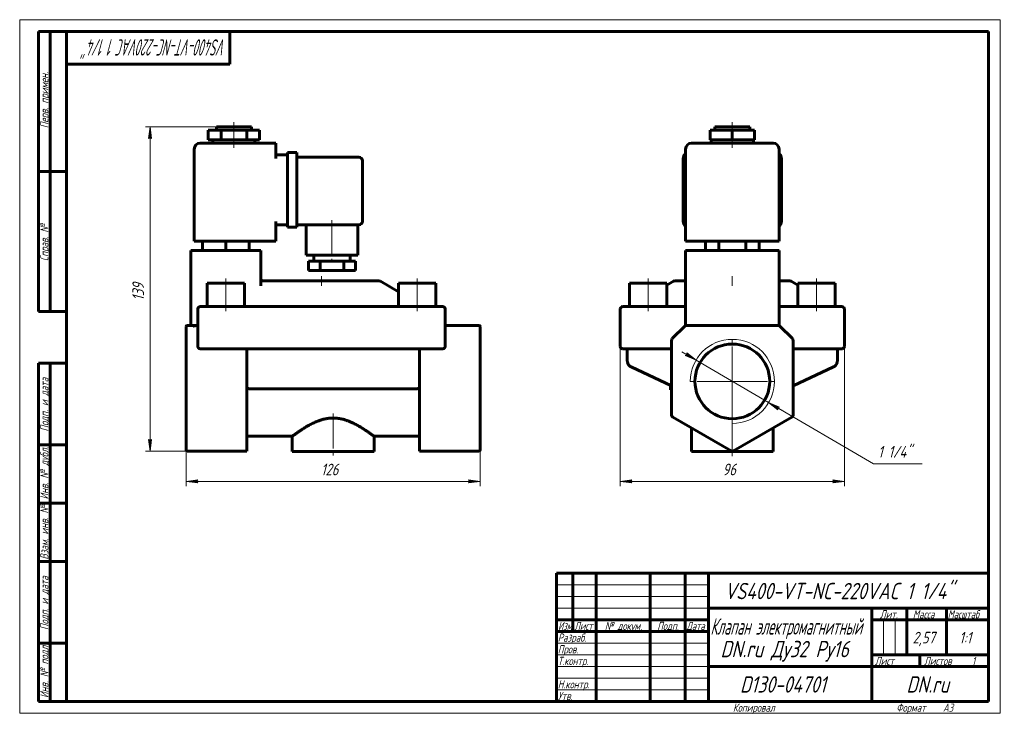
# Model space of a CAD drawing. Header units: millimetres. Extents: x 0 to 422, y 0 to 297.
import ezdxf

# ---------------------------------------------------------------- set-up
doc = ezdxf.new("R2010")
doc.units = ezdxf.units.MM
for name, pattern in [('K5LT_AXLED', [19.5, 15, -1.5, 1.5, -1.5]), ('K5LT_BASIC', [0]), ('K5LT_THIN', [0])]:
    doc.linetypes.add(name, pattern=pattern)
doc.layers.add('Системный слой', color=7, linetype='Continuous')
doc.layers.add('Системный слой (1)', color=251, linetype='Continuous', true_color=0x6c6c6c)
doc.styles.add('KDIMTEXTSTYLE', font='GOST_AU.SHX', dxfattribs={"width": 0.96, "oblique": 15, "height": 5})
doc.styles.add('KTEXTSTYLE', font='GOST_AU.SHX', dxfattribs={"width": 0.96, "height": 5})
doc.dimstyles.new('KDIMSTYLE (1.00)', dxfattribs={"dimtxt": 5, "dimasz": 1, "dimexe": 2, "dimexo": 0, "dimgap": 1, "dimtad": 1, "dimtxsty": 'KDIMTEXTSTYLE', "dimsah": 1, "dimcen": 0, "dimdle": 1, "dimadec": 0, "dimazin": 0, "dimtfac": 0.667, "dimtmove": 0, "dimatfit": 3, "dimfxl": 1, "dimtvp": 1, "dimtolj": 1, "dimtzin": 0, "dimarcsym": 0})

# ---------------------------------------------------------------- blocks, each defined once
blk = doc.blocks.new('U0')
at = {"layer": 'Системный слой (1)', "color": 150, "linetype": 'K5LT_BASIC', "lineweight": 60, "true_color": 0x0080ff}
for p, q in [((330.49, 185), (333.26, 183.4)), ((349.26, 174.16), (349.31, 174.13))]:
    blk.add_line(p, q, dxfattribs=at)
blk = doc.blocks.new('U1')
at = {"layer": 'Системный слой (1)', "color": 150, "linetype": 'K5LT_BASIC', "lineweight": 60, "true_color": 0x0080ff}
for p, q in [((280.03, 185), (277.26, 183.4)), ((261.26, 174.16), (261.21, 174.13))]:
    blk.add_line(p, q, dxfattribs=at)
blk = doc.blocks.new('U2')
at = {"layer": 'Системный слой (1)', "color": 150, "linetype": 'K5LT_BASIC', "lineweight": 60, "true_color": 0x0080ff}
for p, q in [((285.26, 185.13), (280.7, 185.13)), ((329.99, 185.13), (325.26, 185.13))]:
    blk.add_line(p, q, dxfattribs=at)
blk = doc.blocks.new('U3')
at = {"layer": 'Системный слой (1)', "color": 150, "linetype": 'K5LT_BASIC', "lineweight": 60, "true_color": 0x0080ff}
for q in [(325.26, 166.13), (325.55, 165.84)]:
    blk.add_line((325.26, 166.13), q, dxfattribs=at)
blk = doc.blocks.new('U4')
at = {"layer": 'Системный слой (1)', "color": 150, "linetype": 'K5LT_BASIC', "lineweight": 60, "true_color": 0x0080ff}
for p, q in [((285.06, 165.93), (285.02, 165.89)), ((285.11, 165.98), (285.11, 165.98))]:
    blk.add_line(p, q, dxfattribs=at)
blk = doc.blocks.new('D0')
at = {"layer": 'Системный слой (1)'}
for points in [[(257.26, 99.32), (262.26, 99.98), (261.76, 99.32), (262.26, 98.66)], [(348.26, 98.66), (353.26, 99.32), (348.26, 99.98), (348.76, 99.32)]]:
    blk.add_hatch(color=7, dxfattribs=at).paths.add_polyline_path(points)
at = {"layer": 'Системный слой (1)', "color": 7, "linetype": 'K5LT_THIN', "lineweight": 18}
for p, q in [((353.26, 160.95), (353.26, 97.32)), ((257.26, 159.42), (257.26, 97.32)), ((257.26, 99.32), (262.26, 99.98)), ((262.26, 98.66), (257.26, 99.32)), ((262.26, 99.98), (261.76, 99.32)), ((261.76, 99.32), (262.26, 98.66)), ((348.76, 99.32), (348.26, 99.98)), ((348.26, 99.98), (353.26, 99.32)), ((353.26, 99.32), (348.26, 98.66)), ((348.26, 98.66), (348.76, 99.32))]:
    blk.add_line(p, q, dxfattribs=at)
blk.add_wipeout([(301.11, 100.32), (301.11, 107.7), (309.08, 107.7), (309.08, 100.32)]).dxf.layer = 'Системный слой (1)'
blk.add_line((257.26, 99.32), (353.26, 99.32), dxfattribs=at)
at = {"layer": 'Системный слой (1)', "color": 7, "insert": (301.11, 106.91), "char_height": 5, "attachment_point": 1, "style": 'KTEXTSTYLE'}
blk.add_mtext('\\H5.0;\\W1.000;\\Q15;\\Q15;\\W0.965;96', dxfattribs=at)
blk = doc.blocks.new('KDIMARROW_01')
at = {"layer": 'Системный слой'}
blk.add_hatch(color=0, dxfattribs=at).paths.add_polyline_path([(0, 0), (-5, 0.66), (-4.5, 0), (-5, -0.66)])
at = {"layer": 'Системный слой', "color": 0, "linetype": 'K5LT_THIN', "lineweight": 18}
for p, q in [((-4.5, 0), (-5, 0.66)), ((-5, 0.66), (0, 0)), ((0, 0), (-5, -0.66)), ((-5, -0.66), (-4.5, 0))]:
    blk.add_line(p, q, dxfattribs=at)
at = {"layer": 'Системный слой (1)', "color": 0, "linetype": 'K5LT_THIN', "lineweight": 18}
blk.add_line((71.28, 142.13), (70.28, 142.13), dxfattribs=at)
blk = doc.blocks.new('D1')
at = {"layer": 'Системный слой (1)'}
for points in [[(289.71, 151.2), (285.72, 154.29), (285.82, 153.47), (285.06, 153.15)], [(324.7, 130.8), (325.46, 131.11), (320.81, 133.06), (324.8, 129.98)]]:
    blk.add_hatch(color=7, dxfattribs=at).paths.add_polyline_path(points)
at = {"layer": 'Системный слой (1)', "color": 7, "linetype": 'K5LT_THIN', "lineweight": 18}
for p, q in [((289.71, 151.2), (283.66, 154.73)), ((285.82, 153.47), (285.06, 153.15)), ((285.06, 153.15), (289.71, 151.2)), ((289.71, 151.2), (285.72, 154.29)), ((285.72, 154.29), (285.82, 153.47)), ((289.71, 151.2), (320.81, 133.06)), ((320.81, 133.06), (324.8, 129.98)), ((325.46, 131.11), (320.81, 133.06)), ((320.81, 133.06), (326.86, 129.54)), ((324.7, 130.8), (325.46, 131.11)), ((324.8, 129.98), (324.7, 130.8))]:
    blk.add_line(p, q, dxfattribs=at)
blk.add_wipeout([(367.69, 107.9), (367.69, 115.28), (383.91, 115.28), (383.91, 107.9)]).dxf.layer = 'Системный слой (1)'
for p, q in [((320.81, 133.06), (365.69, 106.9)), ((365.69, 106.9), (386.59, 106.9))]:
    blk.add_line(p, q, dxfattribs=at)
at = {"layer": 'Системный слой (1)', "color": 7, "insert": (367.69, 114.48), "char_height": 5, "attachment_point": 1, "style": 'KTEXTSTYLE'}
blk.add_mtext('\\H5.0;\\W1.000;\\Q15;\\Q15;\\W0.965;1 1/4"', dxfattribs=at)
blk = doc.blocks.new('KDIMARROW_02')
at = {"layer": 'Системный слой'}
blk.add_hatch(color=0, dxfattribs=at).paths.add_polyline_path([(4.5, 0), (5, 0.66), (0, 0), (5, -0.66)])
at = {"layer": 'Системный слой', "color": 0, "linetype": 'K5LT_THIN', "lineweight": 18}
for p, q in [((5, 0.66), (0, 0)), ((0, 0), (5, -0.66)), ((0, 0), (7, 0)), ((4.5, 0), (5, 0.66)), ((5, -0.66), (4.5, 0))]:
    blk.add_line(p, q, dxfattribs=at)
at = {"layer": 'Системный слой (1)', "color": 0, "linetype": 'K5LT_THIN', "lineweight": 18}
blk.add_line((71.28, 142.13), (70.28, 142.13), dxfattribs=at)
blk = doc.blocks.new('U5')
at = {"layer": 'Системный слой (1)', "color": 30, "linetype": 'K5LT_AXLED', "lineweight": 18, "true_color": 0xff8000}
for q in [(305.26, 160.13), (287.26, 142.13), (323.26, 142.13), (305.26, 124.13)]:
    blk.add_line((305.26, 142.13), q, dxfattribs=at)
blk = doc.blocks.new('U6')
at = {"layer": 'Системный слой (1)', "color": 150, "linetype": 'K5LT_BASIC', "lineweight": 60, "true_color": 0x0080ff}
for p, q in [((103.43, 185.58), (103.28, 186.11)), ((103.86, 185.21), (103.43, 185.58)), ((104.41, 185.12), (103.86, 185.21))]:
    blk.add_line(p, q, dxfattribs=at)
blk = doc.blocks.new('U7')
at = {"layer": 'Системный слой (1)', "color": 150, "linetype": 'K5LT_BASIC', "lineweight": 60, "true_color": 0x0080ff}
for p, q in [((97.28, 118.63), (116.78, 118.63)), ((151.78, 118.63), (171.28, 118.63))]:
    blk.add_line(p, q, dxfattribs=at)
blk = doc.blocks.new('U8')
at = {"layer": 'Системный слой (1)', "color": 150, "linetype": 'K5LT_BASIC', "lineweight": 60, "true_color": 0x0080ff}
for p, q in [((103.28, 186.11), (103.28, 186.09)), ((103.28, 186.09), (103.28, 186.06)), ((103.28, 186.06), (103.28, 186.03))]:
    blk.add_line(p, q, dxfattribs=at)
blk = doc.blocks.new('D2')
at = {"layer": 'Системный слой (1)'}
for points in [[(71.28, 99.32), (76.28, 99.98), (75.78, 99.32), (76.28, 98.66)], [(192.28, 98.66), (197.28, 99.32), (192.28, 99.98), (192.78, 99.32)]]:
    blk.add_hatch(color=7, dxfattribs=at).paths.add_polyline_path(points)
at = {"layer": 'Системный слой (1)', "color": 7, "linetype": 'K5LT_THIN', "lineweight": 18}
for p, q in [((71.28, 112.85), (71.28, 97.32)), ((197.28, 112.85), (197.28, 97.32)), ((71.28, 99.32), (76.28, 99.98)), ((76.28, 98.66), (71.28, 99.32)), ((76.28, 99.98), (75.78, 99.32)), ((75.78, 99.32), (76.28, 98.66)), ((192.78, 99.32), (192.28, 99.98)), ((192.28, 99.98), (197.28, 99.32)), ((197.28, 99.32), (192.28, 98.66)), ((192.28, 98.66), (192.78, 99.32))]:
    blk.add_line(p, q, dxfattribs=at)
blk.add_wipeout([(129.07, 100.32), (129.07, 107.7), (139.07, 107.7), (139.07, 100.32)]).dxf.layer = 'Системный слой (1)'
blk.add_line((71.28, 99.32), (197.28, 99.32), dxfattribs=at)
at = {"layer": 'Системный слой (1)', "color": 7, "insert": (129.07, 106.91), "char_height": 5, "attachment_point": 1, "style": 'KTEXTSTYLE'}
blk.add_mtext('\\H5.0;\\W1.000;\\Q15;\\Q15;\\W0.965;126', dxfattribs=at)
blk = doc.blocks.new('D3')
at = {"layer": 'Системный слой (1)'}
for points in [[(56.51, 246.13), (55.85, 251.13), (55.19, 246.13), (55.85, 246.63)], [(55.85, 112.29), (56.51, 117.29), (55.85, 116.79), (55.19, 117.29)]]:
    blk.add_hatch(color=7, dxfattribs=at).paths.add_polyline_path(points)
at = {"layer": 'Системный слой (1)', "color": 7, "linetype": 'K5LT_THIN', "lineweight": 18}
for p, q in [((84.28, 251.13), (53.85, 251.13)), ((55.19, 246.13), (55.85, 251.13)), ((55.85, 251.13), (56.51, 246.13)), ((55.85, 246.63), (55.19, 246.13)), ((56.51, 246.13), (55.85, 246.63)), ((55.85, 112.29), (55.19, 117.29)), ((55.19, 117.29), (55.85, 116.79)), ((55.85, 116.79), (56.51, 117.29)), ((56.51, 117.29), (55.85, 112.29)), ((71.78, 112.29), (53.85, 112.29))]:
    blk.add_line(p, q, dxfattribs=at)
blk.add_wipeout([(54.85, 176.7), (47.47, 176.7), (47.47, 186.32), (54.85, 186.32)]).dxf.layer = 'Системный слой (1)'
blk.add_line((55.85, 251.13), (55.85, 112.29), dxfattribs=at)
at = {"layer": 'Системный слой (1)', "color": 7, "insert": (48.26, 176.7), "char_height": 5, "attachment_point": 1, "rotation": 90, "style": 'KTEXTSTYLE'}
blk.add_mtext('\\H5.0;\\W1.000;\\Q15;\\Q15;\\W0.965;139', dxfattribs=at)
blk = doc.blocks.new('U9')
at = {"color": 7, "linetype": 'K5LT_THIN', "lineweight": 18}
for p, q in [((0, 0), (0, 297)), ((0, 297), (420, 297)), ((420, 297), (420, 0)), ((230, 55), (295, 55)), ((230, 50), (295, 50)), ((230, 45), (295, 45)), ((369.96, 25), (369.96, 40)), ((374.98, 25), (374.98, 40)), ((230, 30), (295, 30)), ((230, 25), (295, 25)), ((230, 20), (295, 20)), ((230, 15), (295, 15)), ((230, 10), (295, 10)), ((420, 0), (0, 0))]:
    blk.add_line(p, q, dxfattribs=at)
at = {"color": 150, "linetype": 'K5LT_BASIC', "lineweight": 60, "true_color": 0x0080ff}
for p, q in [((8, 172), (8, 292)), ((20, 292), (8, 292)), ((13, 172), (13, 292)), ((20, 5), (20, 292)), ((20, 292), (415, 292)), ((90, 292), (90, 278)), ((415, 292), (415, 5)), ((90, 278), (20, 278)), ((20, 232), (8, 232)), ((20, 172), (8, 172)), ((8, 5), (8, 150)), ((20, 150), (8, 150)), ((13, 5), (13, 150)), ((20, 115), (8, 115)), ((20, 90), (8, 90)), ((20, 65), (8, 65)), ((230, 60), (415, 60)), ((230, 5), (230, 60)), ((237, 35), (237, 60)), ((247, 5), (247, 60)), ((270, 5), (270, 60)), ((285, 5), (285, 60)), ((295, 5), (295, 60)), ((295, 45), (415, 45)), ((365, 5), (365, 45)), ((380, 25), (380, 45)), ((397, 25), (397, 45)), ((230, 40), (295, 40)), ((365, 40), (380, 40)), ((380, 40), (415, 40)), ((230, 35), (295, 35)), ((20, 30), (8, 30)), ((365, 25), (415, 25)), ((385.57, 20), (385.57, 25)), ((295, 20), (365, 20)), ((365, 20), (415, 20)), ((20, 5), (8, 5)), ((415, 5), (20, 5))]:
    blk.add_line(p, q, dxfattribs=at)
at = {"color": 7, "attachment_point": 1, "style": 'KTEXTSTYLE'}
for s, insert, char_height, rotation in [('\\H5.0;\\W1.000;\\Q15;\\Q15;\\W0.597;\\H7.00;VS400-VT-NC-220VAC 1 1/4"', (88.52, 281.64), 7, 180), ('\\H5.0;\\W1.000;\\Q15;\\Q15;\\W0.965;\\H3.50;Перв. примен.', (8.82, 250.52), 3.5, 90), ('\\H5.0;\\W1.000;\\Q15;\\Q15;\\W0.965;\\H3.50;Справ. №', (8.82, 193.63), 3.5, 90), ('\\H5.0;\\W1.000;\\Q15;\\Q15;\\W0.965;\\H3.50;Подп. и дата', (8.82, 120.66), 3.5, 90), ('\\H5.0;\\W1.000;\\Q15;\\Q15;\\W0.965;\\H3.50;Инв. № дубл.', (8.82, 91.57), 3.5, 90), ('\\H5.0;\\W1.000;\\Q15;\\Q15;\\W0.965;\\H3.50;Взам. инв. №', (8.82, 65.8), 3.5, 90), ('\\H5.0;\\W1.000;\\Q15;\\Q15;\\W0.965;\\H3.50;Подп. и дата', (8.82, 35.66), 3.5, 90), ('\\H5.0;\\W1.000;\\Q15;\\Q15;\\W0.965;\\H3.50;Инв. № подл.', (8.82, 6.57), 3.5, 90)]:
    blk.add_mtext(s, dxfattribs=dict(at, insert=insert, char_height=char_height, rotation=rotation))
for s, insert, char_height in [('\\H5.0;\\W1.000;\\Q15;\\Q15;\\W0.965;\\H7.00;VS400-VT-NC-220VAC 1 1/4"', (301.96, 55.86), 7), ('\\H5.0;\\W1.000;\\Q15;\\Q15;\\W0.965;\\H3.50;Лит.', (368.47, 44.18), 3.5), ('\\H5.0;\\W1.000;\\Q15;\\Q15;\\W0.965;\\H3.50;Масса', (382.58, 44.18), 3.5), ('\\H5.0;\\W1.000;\\Q15;\\Q15;\\W0.930;\\H3.50;Масштаб', (397.52, 44.18), 3.5), ('\\H5.0;\\W1.000;\\Q15;\\Q15;\\W0.784;\\H3.50;Изм.', (230.62, 39.18), 3.5), ('\\H5.0;\\W1.000;\\Q15;\\Q15;\\W0.799;\\H3.50;Лист', (237.61, 39.18), 3.5), ('\\H5.0;\\W1.000;\\Q15;\\Q15;\\W0.965;\\H3.50;№ докум.', (250.63, 39.18), 3.5), ('\\H5.0;\\W1.000;\\Q15;\\Q15;\\W0.965;\\H3.50;Подп.', (273.1, 39.18), 3.5), ('\\H5.0;\\W1.000;\\Q15;\\Q15;\\W0.799;\\H3.50;Дата', (285.61, 39.18), 3.5), ('\\H5.0;\\W1.000;\\Q15;\\Q15;\\W0.672;\\H7.00;Клапан электромагнитный', (295.88, 40.69), 7), ('\\H5.0;\\W1.000;\\Q15;\\Q15;\\W0.965;\\H3.50;Разраб.', (230.5, 34.18), 3.5), ('\\H5.0;\\W1.000;\\Q15;\\Q15;\\W0.965;2,57', (382.5, 34.9), 5), ('\\H5.0;\\W1.000;\\Q15;\\Q15;\\W0.965;{\\c16711680;1:1}', (402.44, 34.9), 5), ('\\H5.0;\\W1.000;\\Q15;\\Q15;\\W0.965;\\H7.00;DN.ru Ду32 Ру16', (300.2, 31.02), 7), ('\\H5.0;\\W1.000;\\Q15;\\Q15;\\W0.965;\\H3.50;Пров.', (230.5, 29.18), 3.5), ('\\H5.0;\\W1.000;\\Q15;\\Q15;\\W0.965;\\H3.50;Т.контр.', (230.5, 24.18), 3.5), ('\\H5.0;\\W1.000;\\Q15;\\Q15;\\W0.965;\\H3.50;Лист', (366.32, 24.18), 3.5), ('\\H5.0;\\W1.000;\\Q15;\\Q15;\\W0.965;\\H3.50;Листов', (387.36, 24.18), 3.5), ('\\H5.0;\\W1.000;\\Q15;\\Q15;\\W0.965;\\H3.50;1', (407.91, 24.18), 3.5), ('\\H5.0;\\W1.000;\\Q15;\\Q15;\\W0.965;\\H3.50;Н.контр.', (230.5, 14.18), 3.5), ('\\H5.0;\\W1.000;\\Q15;\\Q15;\\W0.965;\\H7.00;D130-04701', (308.54, 15.86), 7), ('\\H5.0;\\W1.000;\\Q15;\\Q15;\\W0.965;\\H7.00;DN.ru', (379.84, 15.86), 7), ('\\H5.0;\\W1.000;\\Q15;\\Q15;\\W0.965;\\H3.50;Утв.', (230.5, 9.18), 3.5), ('\\H5.0;\\W1.000;\\Q15;\\Q15;\\W0.965;\\H3.50;Копировал', (305.5, 4.18), 3.5), ('\\H5.0;\\W1.000;\\Q15;\\Q15;\\W0.965;\\H3.50;Формат', (375.5, 4.18), 3.5), ('\\H5.0;\\W1.000;\\Q15;\\Q15;\\W0.965;\\H3.50;A3', (395.5, 4.18), 3.5)]:
    blk.add_mtext(s, dxfattribs=dict(at, insert=insert, char_height=char_height))

msp = doc.modelspace()

# ---------------------------------------------------------------- linework, layer by layer
at = {"layer": 'Системный слой (1)', "color": 30, "linetype": 'K5LT_AXLED', "lineweight": 18, "true_color": 0xff8000}
for p, q in [((91.776, 247.632), (91.776, 253.132)), ((305.26, 247.632), (305.26, 253.132)), ((91.776, 242.132), (91.776, 247.632)), ((305.26, 242.132), (305.26, 247.632)), ((133.776, 211.132), (133.776, 191.632)), ((88.276, 172.132), (88.276, 186.132)), ((129.276, 182.998), (129.276, 187.132)), ((170.276, 172.132), (170.276, 186.132)), ((269.26, 172.132), (269.26, 186.132)), ((305.26, 182.998), (305.26, 187.132)), ((341.26, 172.132), (341.26, 186.132))]:
    msp.add_line(p, q, dxfattribs=at)
at = {"layer": 'Системный слой (1)', "color": 150, "linetype": 'K5LT_BASIC', "lineweight": 60, "true_color": 0x0080ff}
for p, q in [((80.776, 245.632), (80.776, 249.632)), ((80.776, 249.632), (86.276, 249.632)), ((84.276, 251.132), (99.276, 251.132)), ((84.276, 249.632), (84.276, 251.132)), ((86.276, 249.632), (97.276, 249.632)), ((86.276, 245.632), (86.276, 249.632)), ((97.276, 245.632), (97.276, 249.632)), ((97.276, 249.632), (102.776, 249.632)), ((99.276, 249.632), (99.276, 251.132)), ((102.776, 245.632), (102.776, 249.632)), ((295.734, 245.632), (295.734, 249.632)), ((295.734, 249.632), (305.26, 249.632)), ((297.76, 251.132), (312.76, 251.132)), ((297.76, 249.632), (297.76, 251.132)), ((305.26, 249.632), (314.787, 249.632)), ((305.26, 245.632), (305.26, 249.632)), ((312.76, 249.632), (312.76, 251.132)), ((314.787, 245.632), (314.787, 249.632)), ((80.776, 245.632), (86.276, 245.632)), ((82.776, 244.132), (82.776, 245.632)), ((86.276, 245.632), (97.276, 245.632)), ((97.276, 245.632), (102.776, 245.632)), ((100.776, 244.132), (100.776, 245.632)), ((295.734, 245.632), (305.26, 245.632)), ((296.26, 244.132), (296.26, 245.632)), ((305.26, 245.632), (314.787, 245.632)), ((314.26, 244.132), (314.26, 245.632)), ((74.776, 202.132), (74.776, 241.632)), ((109.776, 244.132), (77.276, 244.132)), ((109.776, 244.132), (109.776, 241.632)), ((109.776, 237.632), (109.776, 241.632)), ((285.26, 202.132), (285.26, 241.632)), ((322.76, 244.132), (287.76, 244.132)), ((325.26, 202.132), (325.26, 241.632)), ((109.776, 239.132), (114.776, 239.132)), ((114.776, 240.132), (118.776, 240.132)), ((114.776, 237.632), (114.776, 240.132)), ((114.776, 237.632), (114.776, 210.632)), ((118.776, 240.132), (118.776, 237.632)), ((118.776, 238.132), (145.276, 238.132)), ((118.776, 237.632), (118.776, 210.632)), ((146.776, 236.632), (146.776, 210.632)), ((284.26, 210.632), (284.26, 237.632)), ((326.26, 237.632), (326.26, 210.632)), ((109.776, 202.132), (109.776, 210.632)), ((109.776, 209.132), (114.776, 209.132)), ((114.776, 208.132), (114.776, 210.632)), ((114.776, 208.132), (118.776, 208.132)), ((118.776, 210.632), (118.776, 208.132)), ((118.776, 209.132), (145.276, 209.132)), ((122.776, 209.132), (122.776, 196.132)), ((144.776, 209.132), (144.776, 196.132)), ((77.276, 202.132), (74.776, 202.132)), ((77.276, 202.132), (109.776, 202.132)), ((78.276, 202.132), (78.276, 198.132)), ((88.276, 202.132), (88.276, 198.132)), ((98.276, 202.132), (98.276, 198.132)), ((287.76, 202.132), (285.26, 202.132)), ((287.76, 202.132), (322.76, 202.132)), ((293.713, 202.132), (293.713, 198.132)), ((299.487, 202.132), (299.487, 198.132)), ((311.034, 202.132), (311.034, 198.132)), ((316.807, 202.132), (316.807, 198.132)), ((325.26, 202.132), (322.76, 202.132)), ((73.276, 198.132), (73.276, 166.132)), ((73.276, 198.132), (75.776, 198.132)), ((100.776, 198.132), (75.776, 198.132)), ((100.776, 198.132), (103.276, 198.132)), ((103.276, 198.132), (103.276, 183.102)), ((144.776, 196.132), (122.776, 196.132)), ((126.026, 196.132), (126.026, 193.632)), ((141.526, 196.132), (141.526, 193.632)), ((285.26, 198.132), (285.26, 166.132)), ((285.26, 198.132), (287.76, 198.132)), ((322.76, 198.132), (287.76, 198.132)), ((322.76, 198.132), (325.26, 198.132)), ((325.26, 198.132), (325.26, 166.132)), ((123.776, 193.632), (123.776, 189.632)), ((128.776, 193.632), (123.776, 193.632)), ((138.776, 193.632), (128.776, 193.632)), ((128.776, 193.632), (128.776, 189.632)), ((138.776, 193.632), (138.776, 189.632)), ((143.776, 193.632), (138.776, 193.632)), ((143.776, 193.632), (143.776, 189.632)), ((128.776, 189.632), (123.776, 189.632)), ((138.776, 189.632), (128.776, 189.632)), ((143.776, 189.632), (138.776, 189.632)), ((80.276, 184.132), (96.276, 184.132)), ((80.276, 174.132), (80.276, 184.132)), ((96.276, 174.132), (96.276, 184.132)), ((154.008, 185.132), (104.544, 185.132)), ((154.508, 184.998), (162.276, 180.513)), ((162.276, 174.132), (162.276, 184.132)), ((162.276, 184.132), (178.276, 184.132)), ((178.276, 174.132), (178.276, 184.132)), ((261.26, 184.132), (277.26, 184.132)), ((261.26, 174.132), (261.26, 184.132)), ((277.26, 174.132), (277.26, 184.132)), ((280.705, 185.132), (280.528, 185.132)), ((333.26, 184.132), (349.26, 184.132)), ((333.26, 174.132), (333.26, 184.132)), ((349.26, 174.132), (349.26, 184.132)), ((285.258, 180.251), (285.26, 180.259)), ((76.276, 173.132), (76.276, 157.132)), ((77.276, 174.132), (79.276, 174.132)), ((179.276, 174.132), (79.276, 174.132)), ((179.276, 174.132), (181.276, 174.132)), ((182.276, 157.132), (182.276, 173.132)), ((257.26, 173.132), (257.26, 157.132)), ((258.26, 174.132), (260.26, 174.132)), ((260.26, 174.132), (285.26, 174.132)), ((325.26, 174.132), (350.26, 174.132)), ((350.26, 174.132), (352.26, 174.132)), ((353.26, 173.132), (353.26, 157.132)), ((71.276, 165.485), (71.276, 165.632)), ((71.276, 160.071), (71.276, 165.485)), ((74.398, 166.132), (71.776, 166.132)), ((75.776, 166.132), (74.398, 166.132)), ((75.776, 166.132), (76.276, 166.132)), ((182.276, 166.132), (196.776, 166.132)), ((197.276, 165.632), (197.276, 165.485)), ((197.276, 160.071), (197.276, 165.485)), ((284.968, 165.839), (279.553, 160.425)), ((285.26, 166.132), (284.968, 165.839)), ((285.26, 166.132), (285.675, 166.132)), ((324.846, 166.132), (285.675, 166.132)), ((325.26, 166.132), (324.846, 166.132)), ((325.405, 165.988), (325.346, 166.046)), ((330.968, 160.425), (325.553, 165.839)), ((71.276, 159.718), (71.276, 160.071)), ((71.276, 127.72), (71.276, 159.718)), ((79.276, 156.132), (77.276, 156.132)), ((79.276, 156.132), (179.276, 156.132)), ((97.276, 127.72), (97.276, 156.132)), ((171.276, 127.72), (171.276, 156.132)), ((181.276, 156.132), (179.276, 156.132)), ((197.276, 160.071), (197.276, 159.718)), ((197.276, 127.72), (197.276, 159.718)), ((260.26, 156.132), (258.26, 156.132)), ((260.26, 156.132), (260.26, 151.027)), ((260.26, 156.132), (279.26, 156.132)), ((279.26, 159.718), (279.26, 127.72)), ((331.26, 127.72), (331.26, 159.718)), ((331.26, 156.132), (350.26, 156.132)), ((352.26, 156.132), (350.26, 156.132)), ((350.26, 156.132), (350.26, 151.027)), ((261.993, 148.308), (261.988, 148.31)), ((279.26, 140.256), (261.993, 148.308)), ((348.528, 148.308), (331.26, 140.256)), ((348.528, 148.308), (348.533, 148.31)), ((278.76, 140.452), (278.76, 140.489)), ((278.76, 138.452), (278.76, 140.452)), ((278.839, 140.452), (278.76, 140.452)), ((98.512, 138.992), (170.04, 138.992)), ((279.26, 138.452), (278.76, 138.452)), ((71.276, 127.287), (71.276, 127.72)), ((71.276, 112.853), (71.276, 127.287)), ((97.276, 127.72), (97.276, 126.854)), ((97.276, 112.42), (97.276, 126.854)), ((171.276, 126.854), (171.276, 127.72)), ((171.276, 112.42), (171.276, 126.854)), ((197.276, 127.72), (197.276, 127.287)), ((197.276, 112.853), (197.276, 127.287)), ((279.76, 126.854), (304.76, 112.42)), ((305.76, 112.42), (330.76, 126.854)), ((116.776, 118.632), (116.776, 112.132)), ((151.776, 118.632), (151.776, 112.132)), ((287.76, 122.235), (287.76, 112.132)), ((322.76, 122.235), (322.76, 112.132)), ((71.276, 112.786), (71.276, 112.853)), ((71.776, 112.286), (97.276, 112.286)), ((97.276, 112.42), (97.276, 112.286)), ((151.776, 112.132), (116.776, 112.132)), ((171.276, 112.286), (171.276, 112.42)), ((171.276, 112.286), (196.776, 112.286)), ((197.276, 112.853), (197.276, 112.786)), ((322.76, 112.132), (287.76, 112.132))]:
    msp.add_line(p, q, dxfattribs=at)
msp.add_circle((305.26, 142.132), 16, dxfattribs=at)
for centre, radius, start, end in [((77.276, 241.632), 2.5, 90, 180), ((287.76, 241.632), 2.5, 90, 180), ((322.76, 241.632), 2.5, 0, 90), ((145.276, 236.632), 1.5, 0, 90), ((286.76, 237.632), 2.5, 126.8699, 180), ((323.76, 237.632), 2.5, 0, 53.1301), ((145.276, 210.632), 1.5, 270, 0), ((286.76, 210.632), 2.5, 180, 233.1301), ((323.76, 210.632), 2.5, 306.8699, 0), ((104.544, 184.132), 1, 90, 97.69672), ((154.008, 184.132), 1, 60, 90), ((280.528, 184.132), 1, 90, 120), ((329.993, 184.132), 1, 60, 90), ((77.276, 173.132), 1, 90, 180), ((181.276, 173.132), 1, 0, 90), ((258.26, 173.132), 1, 90, 180), ((352.26, 173.132), 1, 0, 90), ((71.776, 165.632), 0.5, 90, 180), ((196.776, 165.632), 0.5, 0, 90), ((285.675, 165.132), 1, 90, 135), ((324.846, 165.132), 1, 45, 90), ((280.26, 159.718), 1, 135, 180), ((330.26, 159.718), 1, 0, 45), ((77.276, 157.132), 1, 180, 270), ((181.276, 157.132), 1, 270, 0), ((258.26, 157.132), 1, 180, 270), ((352.26, 157.132), 1, 270, 0), ((280.26, 127.72), 1, 180, 240), ((330.26, 127.72), 1, 300, 0), ((71.776, 112.786), 0.5, 180, 270), ((196.776, 112.786), 0.5, 270, 0), ((305.26, 113.286), 1, 240, 300)]:
    msp.add_arc(centre, radius, start, end, dxfattribs=at)
at = {"layer": 'Системный слой (1)', "color": 7, "linetype": 'K5LT_THIN', "lineweight": 18}
msp.add_arc((305.26, 142.132), 18, 270, 180, dxfattribs=at)
at = {"layer": 'Системный слой (1)', "color": 150, "linetype": 'K5LT_BASIC', "lineweight": 60, "true_color": 0x0080ff}
for centre, start_param, end_param in [((284.26, 180.281), 6.2827836, 6.2831853), ((326.26, 180.281), 3.1415927, 3.1419999)]:
    msp.add_ellipse(centre, major_axis=(1, 0), ratio=0.906831, start_param=start_param, end_param=end_param, dxfattribs=at)
for points, knots in [([(285.258, 180.251), (285.258, 180.252), (285.259, 180.253), (285.259, 180.255), (285.259, 180.257), (285.259, 180.26), (285.26, 180.262), (285.26, 180.266), (285.26, 180.269), (285.26, 180.275), (285.26, 180.278), (285.26, 180.281)], [0, 0, 0, 0, 0.4, 0.4, 0.8, 0.8, 1.2, 1.2, 1.6, 1.6, 2, 2, 2, 2]), ([(325.263, 180.251), (325.262, 180.252), (325.262, 180.252), (325.262, 180.254), (325.262, 180.256), (325.262, 180.259), (325.261, 180.261), (325.261, 180.266), (325.261, 180.268), (325.261, 180.274), (325.26, 180.278), (325.26, 180.281)], [0, 0, 0, 0, 0.4, 0.4, 0.8, 0.8, 1.2, 1.2, 1.6, 1.6, 2, 2, 2, 2]), ([(75.776, 166.132), (75.708, 166.132), (75.575, 166.036), (75.371, 165.982), (75.172, 165.926), (74.975, 165.887), (74.779, 165.859), (74.588, 165.843), (74.461, 165.839), (74.398, 165.839)], [0, 0, 0, 0, 0.1940726, 0.3623054, 0.5074538, 0.6457869, 0.7773047, 0.8921854, 1, 1, 1, 1]), ([(261.993, 148.308), (261.991, 148.309), (261.989, 148.31), (261.977, 148.315), (261.967, 148.32), (261.944, 148.331), (261.93, 148.338), (261.89, 148.358), (261.863, 148.372), (261.784, 148.415), (261.732, 148.445), (261.579, 148.539), (261.481, 148.609), (261.282, 148.768), (261.182, 148.859), (260.994, 149.056), (260.907, 149.162), (260.747, 149.384), (260.674, 149.501), (260.545, 149.743), (260.489, 149.869), (260.396, 150.126), (260.358, 150.258), (260.3, 150.523), (260.28, 150.657), (260.264, 150.866), (260.261, 150.942), (260.26, 151.021), (260.26, 151.024), (260.26, 151.027)], [0.0090535, 0.0090535, 0.0090535, 0.0090535, 0.0452674, 0.0452674, 0.2376366, 0.2376366, 0.5024337, 0.5024337, 1.0320278, 1.0320278, 2.0912161, 2.0912161, 4.2005391, 4.2005391, 6.5835834, 6.5835834, 8.9914359, 8.9914359, 11.4111822, 11.4111822, 13.8294964, 13.8294964, 16.2329227, 16.2329227, 18.609503, 18.609503, 19.9434946, 19.9434946, 19.9995332, 19.9995332, 19.9995332, 19.9995332]), ([(348.528, 148.308), (348.53, 148.309), (348.532, 148.31), (348.544, 148.315), (348.554, 148.32), (348.577, 148.331), (348.59, 148.338), (348.631, 148.358), (348.657, 148.372), (348.737, 148.415), (348.789, 148.445), (348.942, 148.539), (349.04, 148.609), (349.239, 148.768), (349.339, 148.859), (349.527, 149.056), (349.614, 149.162), (349.774, 149.384), (349.847, 149.501), (349.976, 149.743), (350.032, 149.869), (350.125, 150.126), (350.163, 150.258), (350.221, 150.523), (350.241, 150.657), (350.257, 150.866), (350.26, 150.942), (350.26, 151.021), (350.26, 151.024), (350.26, 151.027)], [0.0090535, 0.0090535, 0.0090535, 0.0090535, 0.0452674, 0.0452674, 0.2376366, 0.2376366, 0.5024337, 0.5024337, 1.0320278, 1.0320278, 2.0912161, 2.0912161, 4.2005391, 4.2005391, 6.5835834, 6.5835834, 8.9914359, 8.9914359, 11.4111822, 11.4111822, 13.8294964, 13.8294964, 16.2329227, 16.2329227, 18.609503, 18.609503, 19.9434946, 19.9434946, 19.9995332, 19.9995332, 19.9995332, 19.9995332]), ([(98.512, 138.992), (98.485, 138.992), (98.43, 138.992), (98.347, 138.996), (98.265, 139.001), (98.183, 139.008), (98.101, 139.018), (98.02, 139.03), (97.939, 139.044), (97.859, 139.06), (97.781, 139.078), (97.704, 139.099), (97.629, 139.121), (97.555, 139.146), (97.483, 139.172), (97.412, 139.2), (97.343, 139.23), (97.298, 139.251), (97.276, 139.262)], [0, 0, 0, 0, 0.0635051, 0.1273987, 0.1916754, 0.2563489, 0.3212871, 0.3861226, 0.4507689, 0.5149045, 0.5787617, 0.6416584, 0.7038202, 0.7647723, 0.8250812, 0.8841984, 0.9425438, 1, 1, 1, 1]), ([(170.04, 138.992), (170.067, 138.992), (170.122, 138.992), (170.205, 138.996), (170.287, 139.001), (170.369, 139.008), (170.451, 139.018), (170.532, 139.03), (170.613, 139.044), (170.693, 139.06), (170.771, 139.078), (170.848, 139.099), (170.923, 139.121), (170.997, 139.146), (171.069, 139.172), (171.14, 139.2), (171.209, 139.23), (171.254, 139.251), (171.276, 139.262)], [0, 0, 0, 0, 0.0635051, 0.1273987, 0.1916754, 0.2563489, 0.3212871, 0.3861226, 0.4507689, 0.5149045, 0.5787617, 0.6416584, 0.7038202, 0.7647723, 0.8250812, 0.8841984, 0.9425438, 1, 1, 1, 1]), ([(151.776, 118.632), (151.776, 118.632), (151.738, 118.66), (151.593, 118.768), (151.402, 118.909), (151.173, 119.078), (150.891, 119.284), (150.584, 119.506), (150.265, 119.735), (149.943, 119.963), (149.588, 120.213), (149.197, 120.485), (148.77, 120.777), (148.249, 121.128), (147.626, 121.538), (146.892, 122.006), (146.184, 122.441), (145.522, 122.834), (144.866, 123.21), (144.141, 123.607), (143.344, 124.019), (142.601, 124.379), (141.922, 124.686), (141.317, 124.942), (140.717, 125.179), (140.059, 125.419), (139.329, 125.659), (138.516, 125.891), (137.743, 126.074), (137.018, 126.214), (136.347, 126.316), (135.67, 126.39), (134.997, 126.436), (134.532, 126.447), (134.095, 126.448), (133.669, 126.44), (133.054, 126.404), (132.37, 126.337), (131.629, 126.232), (130.834, 126.08), (130.111, 125.908), (129.458, 125.727), (128.8, 125.523), (128.076, 125.272), (127.289, 124.967), (126.486, 124.625), (125.671, 124.247), (124.848, 123.836), (124.108, 123.443), (123.454, 123.078), (122.827, 122.716), (122.171, 122.322), (121.494, 121.901), (120.849, 121.487), (120.24, 121.085), (119.668, 120.699), (119.138, 120.335), (118.651, 119.994), (118.21, 119.68), (117.85, 119.421), (117.561, 119.21), (117.307, 119.024), (117.08, 118.858), (116.904, 118.727), (116.802, 118.651), (116.777, 118.632), (116.776, 118.632), (116.776, 118.632)], [0, 0, 0, 0, 0.01276234, 0.02340085, 0.03191441, 0.04049573, 0.04914421, 0.05786168, 0.06456299, 0.07137586, 0.07838019, 0.08546495, 0.09278394, 0.10025692, 0.1105814, 0.12090453, 0.13122397, 0.13869015, 0.14600172, 0.15517845, 0.16415014, 0.17291572, 0.17930182, 0.18553709, 0.19149235, 0.19731823, 0.20484649, 0.21243383, 0.22007753, 0.22599203, 0.23195045, 0.23790076, 0.24380073, 0.24953727, 0.24999777, 0.25516403, 0.26062623, 0.26603092, 0.27312826, 0.28025237, 0.28740455, 0.2929061, 0.2984807, 0.30607742, 0.31390897, 0.32197308, 0.33077535, 0.33983607, 0.3491539, 0.35619902, 0.36316629, 0.37227572, 0.38139214, 0.39051502, 0.39976992, 0.40902704, 0.41828514, 0.42758558, 0.43699025, 0.44649638, 0.45378628, 0.4611455, 0.47106026, 0.48081764, 0.49041819, 0.49936276, 0.49999343, 0.49999343, 0.49999343, 0.49999343])]:
    msp.add_open_spline(points, degree=3, knots=knots, dxfattribs=at)

# ---------------------------------------------------------------- block references
at = {"layer": 'Системный слой (1)'}
for name in ['U6', 'U8', 'U1', 'U2', 'U0', 'U4', 'U3', 'U7']:
    msp.add_blockref(name, (0, 0), dxfattribs=at)

# ---------------------------------------------------------------- next in the draw order: dimensions: what is measured, and where the dimension line sits
at = {"layer": 'Системный слой (1)', "color": 7}
for base, p1, p2, text, picture, middle in [((257.26, 99.323), (353.26, 160.949), (257.26, 159.422), '\\H5.0;\\W0.965;\\Q15;\\H5.0;\\W0.965;\\Q15;\\Q15;96', 'D0', (305.26, 99.323)), ((71.276, 99.323), (197.276, 112.853), (71.276, 112.853), '\\H5.0;\\W0.965;\\Q15;\\H5.0;\\W0.965;\\Q15;\\Q15;126', 'D2', (134.276, 99.323))]:
    dim = msp.add_linear_dim(base=base, p1=p1, p2=p2, text=text, dimstyle='KDIMSTYLE (1.00)', override={"dimexo": 0, "dimblk1": 'KDIMARROW_01', "dimblk2": 'KDIMARROW_01', "dimse1": 0, "dimse2": 0, "dimclrt": 7, "dimtolj": 1}, dxfattribs=at)
    dim.commit()
    dim.dimension.update_dxf_attribs({"geometry": picture, "text_midpoint": middle, "dimtype": 160})

# ---------------------------------------------------------------- next in the draw order: linework, layer by layer
at = {"layer": 'Системный слой (1)', "color": 30, "linetype": 'K5LT_AXLED', "lineweight": 18, "true_color": 0xff8000}
msp.add_line((134.276, 128.447), (134.276, 110.132), dxfattribs=at)

# ---------------------------------------------------------------- next in the draw order: dimensions: what is measured, and where the dimension line sits
at = {"layer": 'Системный слой (1)', "color": 7}
dim = msp.add_linear_dim(base=(55.85, 251.132), p1=(71.776, 112.286), p2=(84.276, 251.132), angle=90, text='\\H5.0;\\W0.965;\\Q15;\\H5.0;\\W0.965;\\Q15;\\Q15;139', dimstyle='KDIMSTYLE (1.00)', override={"dimexo": 0, "dimblk1": 'KDIMARROW_01', "dimblk2": 'KDIMARROW_01', "dimse1": 0, "dimse2": 0, "dimclrt": 7, "dimtolj": 1}, dxfattribs=at)
dim.commit()
dim.dimension.update_dxf_attribs({"geometry": 'D3', "text_midpoint": (55.85, 181.709), "dimtype": 160})
dim = msp.add_diameter_dim_2p(p1=(289.711, 151.199), p2=(320.81, 133.065), text='\\H5.0;\\W0.965;\\Q15;\\H5.0;\\W0.965;\\Q15;\\Q15;1 1/4"', dimstyle='KDIMSTYLE (1.00)', override={"dimtih": 1, "dimtoh": 1, "dimblk1": 'KDIMARROW_02', "dimblk2": 'KDIMARROW_02', "dimclrt": 7, "dimtmove": 1, "dimatfit": 2, "dimtolj": 1}, dxfattribs=at)
dim.commit()
dim.dimension.update_dxf_attribs({"geometry": 'D1', "text_midpoint": (367.688, 106.895), "dimtype": 163})

# ---------------------------------------------------------------- next in the draw order: linework, layer by layer
at = {"layer": 'Системный слой (1)', "color": 30, "linetype": 'K5LT_AXLED', "lineweight": 18, "true_color": 0xff8000}
msp.add_line((305.26, 110.132), (305.26, 128.447), dxfattribs=at)

# ---------------------------------------------------------------- next in the draw order: block references
msp.add_blockref('U9', (0, 0))
at = {"layer": 'Системный слой (1)'}
msp.add_blockref('U5', (0, 0), dxfattribs=at)

doc.saveas('drawing.dxf')
